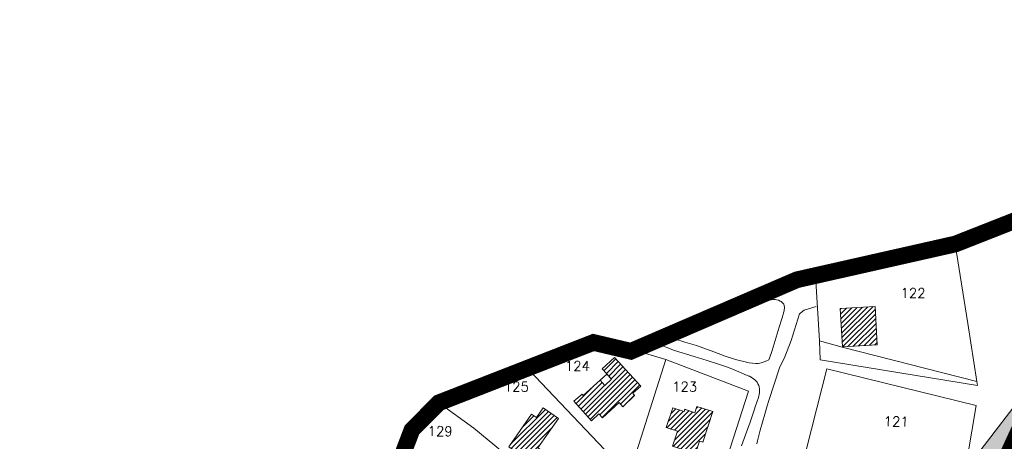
# Model space of a CAD drawing. Header units: metres. Extents: x 578835 to 593571, y 248557 to 255108.
# Tile 230 of 251: x 589437 to 589791, y 254956 to 255108. Entities that reach past the tile are written whole.
import ezdxf

# ---------------------------------------------------------------- set-up
doc = ezdxf.new("R2010")
doc.units = ezdxf.units.M
doc.linetypes.add('CACHEX2', pattern=[0.75, 0.5, -0.25])
doc.linetypes.add('SOLID_LINE', pattern=[0])
for name, color, linetype, lineweight in [('Cad-BATIMENT_BATI_LEGER13', 7, 'SOLID_LINE', 0), ('Cad-BATIMENT_BATI_PRIVE12', 7, 'SOLID_LINE', 0), ('Cad-BATIMENT_BATI_PRIVE12_HACH', 7, 'SOLID_LINE', 0), ('Cad-PARCELLAIRE_PARCELLE1', 250, 'SOLID_LINE', 0), ('Cad-PARCELLAIRE_PARCELLE1_', 250, 'SOLID_LINE', 0), ('Cad-RESEAU_ROUT_LIMITE_DE_VOIE_P23', 8, 'SOLID_LINE', 0), ('Cad-TOPONYMIE_NUMERO_DE_PARCELL182', 250, 'SOLID_LINE', 0), ('PLU', 7, 'CACHEX2', 5), ('PPRI global - contour', 152, 'Continuous', 5), ('PPRI global - hachures', 152, 'Continuous', 5)]:
    doc.layers.add(name, color=color, linetype=linetype, lineweight=lineweight)
doc.styles.add('TEXTSTYLE_45_11', font='txt.shx', dxfattribs={"oblique": 50})

msp = doc.modelspace()

# ---------------------------------------------------------------- hatches: boundary and pattern name
at = {"layer": 'Cad-BATIMENT_BATI_PRIVE12_HACH', "ltscale": 0.4}
h = msp.add_hatch(dxfattribs=at)
h.set_pattern_fill('ANSI31', color=256, scale=0.4, style=0)
h.paths.add_polyline_path([(589731.65, 255003.75), (589732.5, 254989.88), (589744.96, 254990.71), (589744.29, 255004.48)])
h = msp.add_hatch(dxfattribs=at)
h.set_pattern_fill('ANSI31', color=256, scale=0.4, style=0)
h.paths.add_polyline_path([(589645.34, 254977.95), (589639.29, 254972.43), (589638.84, 254972.95), (589635.84, 254970.35), (589642.2, 254963.31), (589644.87, 254965.87), (589646.23, 254964.43), (589652.19, 254969.95), (589653.56, 254968.39), (589657.75, 254972.42), (589657.1, 254973.27), (589659.94, 254975.84), (589650.49, 254986.08), (589646.07, 254982.02), (589647.6, 254980.38), (589649.42, 254978.3), (589647.06, 254976.09)])
h = msp.add_hatch(dxfattribs=at)
h.set_pattern_fill('ANSI31', color=256, scale=0.4, style=0)
h.paths.add_polyline_path([(589622.99, 254953.66), (589630.43, 254964.21), (589624.84, 254967.97), (589622.49, 254964.54), (589620.65, 254965.73), (589612.5, 254954), (589621.42, 254947.84), (589624.65, 254952.57)])
h = msp.add_hatch(dxfattribs=at)
h.set_pattern_fill('ANSI31', color=256, scale=0.4, style=0)
h.paths.add_polyline_path([(589671.4, 254954.18), (589679.62, 254951.53), (589681.06, 254956), (589682.32, 254955.66), (589685.92, 254966.66), (589680.16, 254968.52), (589679.37, 254966.22), (589675.8, 254967.49), (589675.54, 254966.68), (589671.47, 254968.01), (589669.1, 254960.9), (589673.17, 254959.56)])
at = {"layer": 'PPRI global - hachures', "ltscale": 0.4}
h = msp.add_hatch(dxfattribs=at)
h.set_pattern_fill('ANSI36', color=256, scale=2, style=0)
h.paths.add_polyline_path([(589867.73, 254209.52), (589862.12, 254225.78), (589839.13, 254252.12), (589793.71, 254331.72), (589779.69, 254358.07), (589761.74, 254405.72), (589751.65, 254441.03), (589748.28, 254471.86), (589752.21, 254483.63), (589766.79, 254495.41), (589774.63, 254507.53), (589774.63, 254515.94), (589773.51, 254528.83), (589766.78, 254553.5), (589753.32, 254574.24), (589734.82, 254597.78), (589712.94, 254614.04), (589679.3, 254634.22), (589664.16, 254642.06), (589645.09, 254653.84), (589631.07, 254669.53), (589626.03, 254696.61), (589626.03, 254714.55), (589629.4, 254729.12), (589637.25, 254742.58), (589650.15, 254759.39), (589671.46, 254776.21), (589678.19, 254782.38), (589691.09, 254798.07), (589702.86, 254802), (589728.66, 254801.44), (589751.09, 254794.71), (589772.4, 254786.86), (589785.3, 254776.21), (589792.03, 254762.2), (589790.91, 254745.38), (589781.93, 254730.8), (589769.04, 254728.56), (589762.31, 254719.03), (589764.55, 254710.06), (589776.33, 254706.7), (589795.39, 254703.9), (589800.44, 254690.44), (589804.37, 254676.43), (589820.07, 254670.83), (589835.21, 254679.79), (589854.28, 254699.41), (589866.61, 254731.37), (589871.1, 254763.32), (589863.81, 254799.19), (589853.71, 254829.46), (589841.38, 254852.45), (589817.82, 254868.14), (589798.2, 254882.16), (589788.66, 254912.99), (589788.1, 254932.61), (589796.51, 254952.22), (589807.17, 254965.12), (589820.07, 254976.33), (589835.21, 254989.78), (589849.79, 254992.58), (589862.13, 254990.34), (589872.78, 254979.69), (589872.78, 254966.24), (589861.57, 254953.91), (589860.44, 254941.01), (589863.81, 254924.2), (589877.27, 254910.18), (589891.85, 254902.9), (589908.11, 254891.12), (589921.57, 254879.91), (589938.39, 254878.79), (589955.22, 254875.43), (589979.89, 254862.54), (589989.43, 254853.01), (589999.52, 254842.92), (590009.05, 254836.19), (590030.36, 254836.19), (590070.18, 254842.36), (590082.52, 254844.04), (590079.3, 254858.47), (590075.1, 254875.14), (590073.23, 254890.46), (590067.89, 254908.87), (590060.01, 254935.76), (590057.87, 254947.04), (590055.52, 254958.17), (590054.24, 254970.76), (590052.86, 254978.58), (590046.39, 254997.3), (590033.57, 255034.83), (590023.88, 255060.83), (590021.74, 255066.48), (590015.07, 255080.12), (590006.83, 255091.45), (589999.43, 255100.88), (589954.56, 255082.38), (589909.7, 255061.08), (589876.05, 255040.9), (589829.51, 255015.12), (589812.12, 254999.98), (589802.03, 254978.68), (589777.92, 254947.29), (589754.29, 254925.39), (589732.98, 254912.5), (589718.4, 254901.28), (589707.18, 254877.74), (589696.43, 254864.8), (589665.59, 254857.52), (589645.96, 254862), (589631.82, 254871.08), (589625.14, 254876.25), (589594.9, 254899.64), (589546.14, 254936.69), (589528.59, 254939.61), (589485.68, 254935.71), (589455.45, 254930.84), (589457.4, 254917.19), (589271.45, 254843.83), (589174.92, 254806.04), (589453.41, 253863.98), (589983.36, 253879.56), (589972.58, 253909.07), (589973.14, 253938.22), (589964.73, 253960.64), (589906.95, 254046.02), (589873.87, 254088.06), (589868.26, 254111.6), (589873.87, 254171.02)])

# ---------------------------------------------------------------- linework, layer by layer
at = {"layer": 'Cad-BATIMENT_BATI_LEGER13'}
msp.add_lwpolyline([(589647.06, 254976.09), (589649.42, 254978.3), (589647.79, 254980.16), (589645.34, 254977.95), (589647.06, 254976.09), (589647.06, 254976.09)], close=True, dxfattribs=at)
msp.add_lwpolyline([(589647.06, 254976.09), (589649.42, 254978.3), (589647.79, 254980.16), (589645.34, 254977.95), (589647.06, 254976.09), (589647.06, 254976.09)], close=True, dxfattribs=at)
at = {"layer": 'Cad-BATIMENT_BATI_PRIVE12'}
for points in [[(589731.65, 255003.75), (589732.5, 254989.88), (589744.96, 254990.71), (589744.29, 255004.48), (589731.65, 255003.75), (589731.65, 255003.75)], [(589645.34, 254977.95), (589639.29, 254972.43), (589638.84, 254972.95), (589635.84, 254970.35), (589642.2, 254963.31), (589644.87, 254965.87), (589646.23, 254964.43), (589652.19, 254969.95), (589653.56, 254968.39), (589657.75, 254972.42), (589657.1, 254973.27), (589659.94, 254975.84), (589650.49, 254986.08), (589646.07, 254982.02), (589647.6, 254980.38), (589649.42, 254978.3), (589647.06, 254976.09), (589645.34, 254977.95), (589645.34, 254977.95)], [(589622.99, 254953.66), (589630.43, 254964.21), (589624.84, 254967.97), (589622.49, 254964.54), (589620.65, 254965.73), (589612.5, 254954), (589621.42, 254947.84), (589624.65, 254952.57), (589622.99, 254953.66), (589622.99, 254953.66)], [(589671.4, 254954.18), (589679.62, 254951.53), (589681.06, 254956), (589682.32, 254955.66), (589685.92, 254966.66), (589680.16, 254968.52), (589679.37, 254966.22), (589675.8, 254967.49), (589675.54, 254966.68), (589671.47, 254968.01), (589669.1, 254960.9), (589673.17, 254959.56), (589671.4, 254954.18), (589671.4, 254954.18)]]:
    msp.add_lwpolyline(points, close=True, dxfattribs=at)
at = {"layer": 'Cad-PARCELLAIRE_PARCELLE1'}
msp.add_lwpolyline([(589687.76, 254940.07), (589698.65, 254973.98), (589668.93, 254985.41), (589654.82, 254989.57), (589722.75, 255015.59), (589724.24, 254992.08), (589732.34, 254989.76), (589780.77, 254977.46), (589777.52, 254998.36), (589773.05, 255026.86), (589871.16, 255064.24)], dxfattribs=at)
for points in [[(589722.75, 255015.59), (589724.24, 254992.08), (589732.34, 254989.76), (589780.77, 254977.46), (589777.52, 254998.36), (589773.05, 255026.86), (589731.97, 255017.59), (589722.75, 255015.59), (589722.75, 255015.59)], [(589617.55, 254983.96), (589642.96, 254991.46), (589653.81, 254989.82), (589654.82, 254989.57), (589668.93, 254985.41), (589657.62, 254949.56), (589647.03, 254952.9), (589631.03, 254969.83), (589617.55, 254983.96), (589617.55, 254983.96)], [(589668.93, 254985.41), (589657.62, 254949.56), (589687.76, 254940.07), (589698.65, 254973.98), (589668.93, 254985.41), (589668.93, 254985.41)], [(589587.35, 254969.83), (589617.55, 254983.96), (589631.03, 254969.83), (589647.03, 254952.9), (589632.53, 254934.4), (589620.54, 254943.64), (589599.99, 254960.64), (589587.35, 254969.83), (589587.35, 254969.83)], [(589774.41, 254932.67), (589780.59, 254968.87), (589726.9, 254982.05), (589717.73, 254946.17), (589774.41, 254932.67), (589774.41, 254932.67)], [(589572.88, 254942.07), (589574.8, 254952.6), (589577.62, 254960.08), (589587.35, 254969.83), (589599.99, 254960.64), (589620.54, 254943.64), (589615.52, 254936.75), (589602.87, 254922.65), (589590.8, 254931.77), (589572.88, 254942.07), (589572.88, 254942.07)]]:
    msp.add_lwpolyline(points, close=True, dxfattribs=at)
at = {"layer": 'Cad-PARCELLAIRE_PARCELLE1_'}
msp.add_lwpolyline([(589774.41, 254932.67), (589780.59, 254968.87), (589726.9, 254982.05), (589717.73, 254946.17)], dxfattribs=at)
at = {"layer": 'Cad-RESEAU_ROUT_LIMITE_DE_VOIE_P23'}
for points in [[(589668.85, 254994.63), (589669.29, 254994.35), (589670.22, 254993.62), (589670.87, 254993.22), (589671.64, 254992.91), (589674.77, 254991.96), (589675.82, 254991.64), (589679.97, 254990.38), (589686.2, 254988.12), (589690.25, 254986.63), (589692.97, 254985.72), (589694.04, 254985.39), (589698.4, 254984.33), (589698.97, 254984.24), (589701.27, 254983.99), (589702.2, 254983.98), (589702.81, 254984.06), (589703.2, 254984.16), (589704.72, 254984.67), (589704.98, 254984.77), (589706.01, 254985.22), (589706.25, 254985.9), (589707.18, 254988.66), (589709.76, 254996.96), (589710.8, 255000.31), (589711.45, 255002.56), (589711.52, 255002.9), (589711.59, 255004.23), (589711.5, 255004.85), (589711.35, 255005.23), (589711.2, 255005.46), (589710.84, 255005.89), (589710.42, 255006.23), (589710.12, 255006.4), (589709.46, 255006.67), (589708.77, 255006.86), (589708.42, 255006.9), (589707.71, 255006.93), (589707, 255006.84), (589705.44, 255006.57), (589699.26, 255005.31), (589697.19, 255004.87)], [(589701.73, 254955.09), (589701.97, 254956.08), (589702.89, 254960.01), (589704.59, 254965.77), (589705.4, 254968.71), (589706.04, 254970.64), (589709.84, 254982.36), (589711.73, 254986.28), (589713.98, 254992.16), (589717.02, 255001.84), (589718.74, 255003.13), (589722.98, 255004.43)], [(589662.61, 254992.37), (589665.13, 254991.39), (589669.32, 254989.72), (589672.13, 254988.66), (589679.16, 254986.47), (589683.87, 254985.04), (589688.27, 254983.61), (589691.16, 254982.59), (589692.7, 254982), (589698.77, 254979.44), (589699.02, 254979.34), (589699.98, 254978.77), (589700.97, 254978.02), (589701.56, 254977.43), (589701.76, 254977.18), (589702.1, 254976.63), (589702.36, 254976.04), (589702.48, 254975.62), (589702.64, 254974.74), (589702.68, 254973.87), (589702.65, 254973.42), (589702.23, 254971.66), (589701.07, 254968.4), (589700.79, 254967.53), (589699.69, 254963.98), (589699.3, 254962.84), (589697.63, 254958.25), (589696.14, 254954.37)], [(589724.21, 254992.08), (589724.48, 254985.29), (589780.99, 254976), (589780.77, 254977.44)]]:
    msp.add_lwpolyline(points, dxfattribs=at)
at = {"layer": 'PLU', "color": 7, "ltscale": 2, "const_width": 6}
for points in [[(590119.38, 254659.4), (590110.82, 254706.86), (590090.12, 254748.51), (590068.63, 254798.38), (590045.48, 254848.44), (590030.78, 254896.6), (590017.28, 254936.98), (589996.34, 254996.19), (589985.5, 255030.93), (589974.87, 255051.4), (589963, 255080.27), (589954.91, 255103.77), (589954.91, 255103.77), (589895.18, 255083.63), (589894.64, 255074.77), (589773.07, 255026.91), (589716.13, 255014.06), (589656.41, 254988.34), (589642.96, 254991.51), (589587.42, 254969.84), (589577.69, 254960.06), (589574.85, 254952.63), (589572.18, 254937.51), (589534.85, 254934.99)], [(589916.22, 254841.81), (589916.27, 254842.14), (589845.31, 254858.99), (589805.88, 254881.81), (589789.62, 254915.79), (589790.51, 254948.01), (589806.21, 254982.07), (589820.4, 255003.06), (589824.24, 255026.11), (589821.88, 255045.61)]]:
    msp.add_lwpolyline(points, dxfattribs=at)
at = {"layer": 'PPRI global - contour'}
msp.add_lwpolyline([(589802.03, 254978.68), (589777.92, 254947.29), (589754.29, 254925.39), (589732.98, 254912.5), (589718.4, 254901.28), (589707.18, 254877.74), (589696.43, 254864.8), (589665.59, 254857.52), (589645.96, 254862), (589631.82, 254871.08), (589625.14, 254876.25), (589594.9, 254899.64), (589546.14, 254936.69), (589528.59, 254939.61), (589485.68, 254935.71), (589455.45, 254930.84), (589457.4, 254917.19), (589271.45, 254843.83), (589151.01, 254796.68)], dxfattribs=at).dxf.unprotected_set("ltscale", 0)

# ---------------------------------------------------------------- texts
at = {"layer": 'Cad-TOPONYMIE_NUMERO_DE_PARCELL182', "style": 'TEXTSTYLE_45_11'}
for s, p in [('122', (589753.37, 255007.58)), ('124', (589632.68, 254981.34)), ('125', (589610.74, 254973.92)), ('123', (589671.22, 254973.89)), ('121', (589747.31, 254961.37)), ('129', (589583.33, 254957.89))]:
    msp.add_text(s, height=3.491, rotation=359.5887, dxfattribs=at).set_placement(p)

doc.saveas('drawing.dxf')
